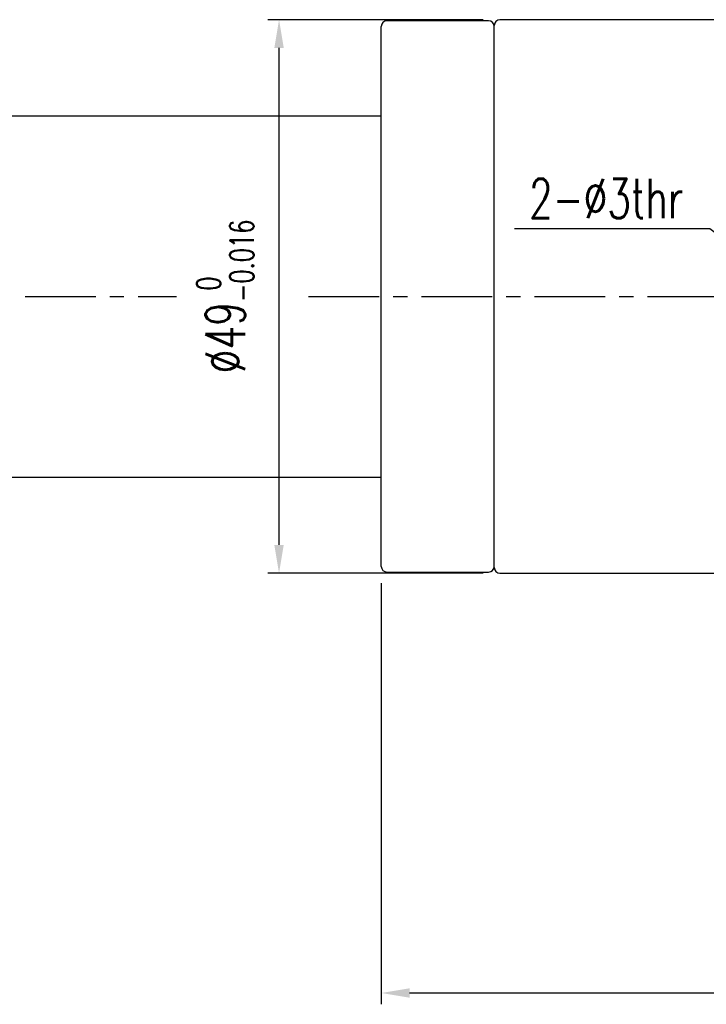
# Model space of a CAD drawing. Header units: millimetres. Extents: x -69 to 445, y -85 to 100.
# Tile 64 of 112: x 202 to 263, y -63 to 24. Entities that reach past the tile are written whole.
import ezdxf

# ---------------------------------------------------------------- set-up
doc = ezdxf.new("R2010")
doc.units = ezdxf.units.MM
doc.linetypes.add('CENTER', pattern=[2, 1.25, -0.25, 0.25, -0.25])
for name, color, linetype in [('CL', 1, 'CENTER'), ('DIM', 4, 'Continuous'), ('OUT', 3, 'Continuous')]:
    doc.layers.add(name, color=color, linetype=linetype)
doc.styles.add('DIM-7', font='SIMPLEX.shx', dxfattribs={"width": 0.7, "bigfont": 'chineset.shx'})
doc.dimstyles.new('CNS', dxfattribs={"dimtxt": 3.5, "dimasz": 2.5, "dimexe": 1, "dimexo": 1.5, "dimgap": 0.09, "dimtad": 0, "dimdsep": 46, "dimtxsty": 'DIM-7', "dimcen": 0.09, "dimclrd": 1, "dimclre": 1, "dimclrt": 4, "dimadec": 0, "dimazin": 0, "dimtfac": 1, "dimtix": 1, "dimtmove": 2, "dimatfit": 3, "dimfxl": 1, "dimtvp": 0.971429, "dimtolj": 1, "dimarcsym": 0})

# ---------------------------------------------------------------- blocks, each defined once
blk = doc.blocks.new('*D17')
at = {"layer": 'DEFPOINTS', "color": 0}
for p in [(234.444, -23.9), (314.444, -38), (234.444, -61.673)]:
    blk.add_point(p, dxfattribs=at)
at = {"layer": 'DIM', "color": 0, "lineweight": -2}
for p, q in [((234.444, -25.4), (234.444, -62.673)), ((314.444, -39.5), (314.444, -62.673)), ((311.944, -61.673), (236.944, -61.673))]:
    blk.add_line(p, q, dxfattribs=at)
at = {"layer": 'DIM', "color": 0}
for points in [[(236.944, -61.256), (236.944, -62.09), (234.444, -61.673)], [(311.944, -61.256), (311.944, -62.09), (314.444, -61.673)]]:
    blk.add_solid(points, dxfattribs=at)
at = {"layer": 'DIM', "color": 0, "insert": (274.444, -58.273), "char_height": 3.5, "attachment_point": 5, "style": 'DIM-7'}
blk.add_mtext('\\A1;80', dxfattribs=at)
blk = doc.blocks.new('*D18')
at = {"layer": 'DEFPOINTS', "color": 0}
for p in [(225.398, 24.5), (244.944, 24.5), (244.944, -24.5)]:
    blk.add_point(p, dxfattribs=at)
at = {"layer": 'DIM', "color": 0, "lineweight": -2}
for p, q in [((243.444, 24.5), (224.398, 24.5)), ((225.398, -22), (225.398, 22)), ((243.444, -24.5), (224.398, -24.5))]:
    blk.add_line(p, q, dxfattribs=at)
at = {"layer": 'DIM', "color": 0}
for points in [[(224.982, 22), (225.815, 22), (225.398, 24.5)], [(224.982, -22), (225.815, -22), (225.398, -24.5)]]:
    blk.add_solid(points, dxfattribs=at)
at = {"layer": 'DIM', "color": 0, "insert": (220.638, 0), "char_height": 3.5, "attachment_point": 5, "rotation": 90, "style": 'DIM-7'}
blk.add_mtext('\\A1;%%C49{\\H2.100000;\\S 0^ -0.016;}', dxfattribs=at)

msp = doc.modelspace()

# ---------------------------------------------------------------- linework, layer by layer
at = {"layer": 'CL', "color": 7, "ltscale": 5}
for p, q in [((202.929, 0), (216.319, 0)), ((228, 0), (318.444, 0))]:
    msp.add_line(p, q, dxfattribs=at)
at = {"layer": 'OUT', "color": 0}
for p, q in [((270.326, 24.5), (244.944, 24.5)), ((244.444, -24), (244.444, 24)), ((244.944, -24.5), (270.326, -24.5))]:
    msp.add_line(p, q, dxfattribs=at)
at = {"layer": 'OUT', "color": 0, "linetype": 'Continuous'}
for p, q in [((234.444, 0), (234.444, 23.9)), ((243.944, 24.4), (234.944, 24.4)), ((244.444, 0), (244.444, 23.9)), ((234.444, -23.9), (234.444, 0)), ((244.444, -23.9), (244.444, 0)), ((234.944, -24.4), (243.944, -24.4))]:
    msp.add_line(p, q, dxfattribs=at)
at = {"layer": 'OUT', "color": 7, "linetype": 'Continuous'}
for p, q in [((178, 16), (234.444, 16)), ((178, -16), (234.444, -16))]:
    msp.add_line(p, q, dxfattribs=at)
at = {"layer": 'OUT', "color": 0}
for centre, start, end in [((244.944, 24), 90, 180), ((244.944, -24), 180, 270)]:
    msp.add_arc(centre, 0.5, start, end, dxfattribs=at)
at = {"layer": 'OUT', "color": 0, "linetype": 'Continuous'}
for centre, start, end in [((234.944, 23.9), 90, 180), ((243.944, 23.9), 0, 90), ((234.944, -23.9), 180, 270), ((243.944, -23.9), 270, 0)]:
    msp.add_arc(centre, 0.5, start, end, dxfattribs=at)

# ---------------------------------------------------------------- texts
at = {"color": 7, "insert": (261.159, 6.914), "char_height": 3.5, "attachment_point": 9, "style": 'DIM-7'}
msp.add_mtext('2-%%C3thr', dxfattribs=at)

# ---------------------------------------------------------------- dimensions: what is measured, and where the dimension line sits
at = {"layer": 'DIM', "color": 7}
dim = msp.add_linear_dim(base=(225.398, 24.5), p1=(244.944, -24.5), p2=(244.944, 24.5), angle=90, text='%%C<>', dimstyle='CNS', override={"dimscale": 1, "dimclrd": 0, "dimclre": 0, "dimclrt": 0, "dimtol": 1, "dimtm": 0.016, "dimtfac": 0.6, "dimtdec": 3}, dxfattribs=at)
dim.commit()
dim.dimension.update_dxf_attribs({"geometry": '*D18', "text_midpoint": (220.638, 0)})
dim = msp.add_linear_dim(base=(234.444, -61.673), p1=(314.444, -38), p2=(234.444, -23.9), dimstyle='CNS', override={"dimclrd": 0, "dimclre": 0, "dimclrt": 0}, dxfattribs=at)
dim.commit()
dim.dimension.update_dxf_attribs({"geometry": '*D17', "text_midpoint": (274.444, -58.273)})

# ---------------------------------------------------------------- leaders
at = {"layer": 'DIM', "color": 7, "annotation_type": 0, "has_hookline": 1, "hookline_direction": 1, "text_width": 14.7}
msp.add_leader([(271.444, 0), (263.516, 5.983), (261.016, 5.983)], dimstyle='CNS', override={"dimtad": 1, "dimclrd": 7, "dimclre": 4}, dxfattribs=at)

doc.saveas('drawing.dxf')
